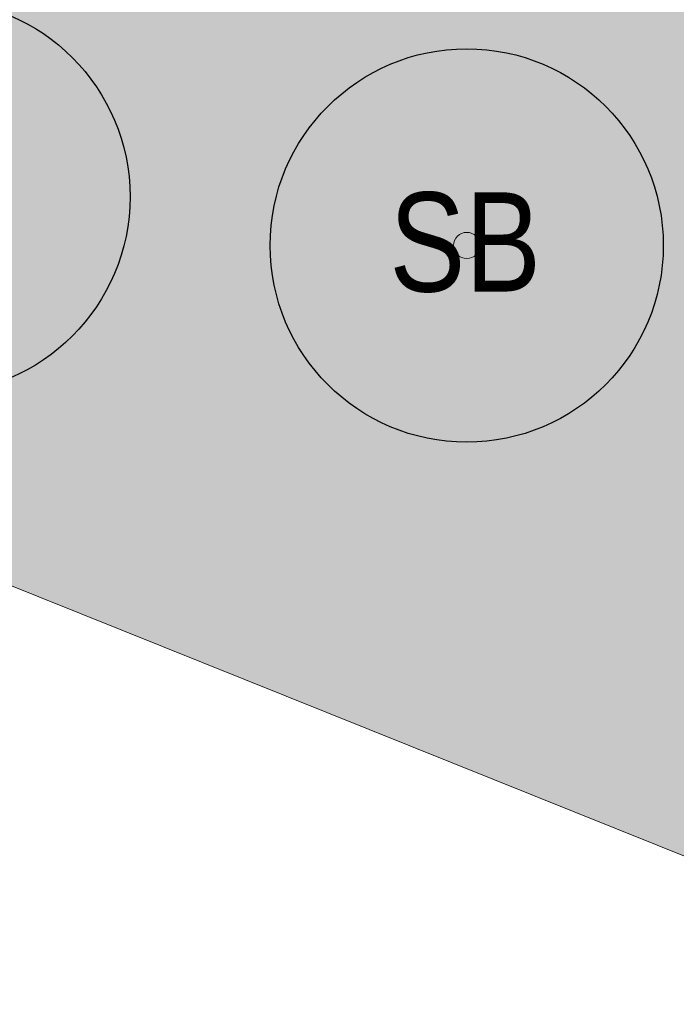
# Model space of a CAD drawing. Header units: centimetres. Extents: x 0 to 79565, y -33811 to 17832.
# Tile 5 of 206: x 2549 to 3300, y -1497 to -371. Entities that reach past the tile are written whole.
import ezdxf

# ---------------------------------------------------------------- set-up
doc = ezdxf.new("R2010")
doc.units = ezdxf.units.CM
for name, color, linetype, lineweight in [('_Zagospodarowanie terenu (2D)', 7, 'Continuous', 9), ('_Zagospodarowanie terenu (2D)-1', 7, 'Continuous', 9), ('Zagospodarowanie-Powierzchnie-Trawa', 7, 'Continuous', 9)]:
    doc.layers.add(name, color=color, linetype=linetype, lineweight=lineweight)
doc.layers.add('Zagospodarowanie-Opis-Tekst', color=7, linetype='Continuous', lineweight=9, true_color=0x0000dd)
doc.layers.add('Zagospodarowanie-Rośliny-Drzewa', color=3, linetype='Continuous', lineweight=25, true_color=0x00ff00)
doc.styles.add('Arial Narrow', font='ARIALN.TTF')
pattern_1 = [(45, (934840533.7, -397470409.9), (-444.5, 444.5), [78.58, -550.04]), (135, (934840470.2, -397470409.9), (-444.5, -444.5), [78.58, -550.04]), (90, (934840501.9, -397470409.9), (-444.5, 444.5), [111.12, -777.87]), (135, (934840422.54, -397470409.9), (-444.5, -444.5), [31.43, -597.19]), (45, (934840581.3, -397470409.9), (889, 0), [31.43, -597.19]), (90, (934840114.27, -397470276.44), (-449.01, -449.01), [49.3, -839.7]), (90, (934840228.2, -397470304.85), (-449.01, -449.01), [49.3, -839.7]), (90, (934840166.54, -397470313.75), (-449.01, -449.01), [49.3, -839.7])]

# ---------------------------------------------------------------- blocks, each defined once
blk = doc.blocks.new('[sb]-Wierzba płacząca')
at = {"layer": 'Zagospodarowanie-Opis-Tekst', "linetype": 'Continuous', "lineweight": 0, "true_color": 0x888888}
h = blk.add_hatch(color=252, dxfattribs=at)
edge = h.paths.add_edge_path()
edge.add_arc((0, 0), 10, 0, 360)
at = {"layer": 'Zagospodarowanie-Rośliny-Drzewa', "linetype": 'Continuous', "lineweight": 0, "true_color": 0x99cc00, "transparency": 33554577}
h = blk.add_hatch(color=62, dxfattribs=at)
edge = h.paths.add_edge_path()
edge.add_arc((0, 0), 150, 0, 360)
at = {"layer": 'Zagospodarowanie-Opis-Tekst', "color": 172, "true_color": 0x0000dd}
blk.add_circle((0, 0), 10, dxfattribs=at)
at = {"layer": 'Zagospodarowanie-Rośliny-Drzewa', "color": 114, "true_color": 0x00a75b}
blk.add_circle((0, 0), 150, dxfattribs=at)
at = {"layer": 'Zagospodarowanie-Opis-Tekst', "color": 172, "true_color": 0x0000dd, "insert": (-58.94, 40.52), "char_height": 75.654, "attachment_point": 1, "line_spacing_factor": 0.966875, "style": 'Arial Narrow'}
blk.add_mtext('SB', dxfattribs=at)
blk = doc.blocks.new('[AP]-Klon zwyczajny')
at = {"layer": 'Zagospodarowanie-Opis-Tekst', "linetype": 'Continuous', "lineweight": 0, "true_color": 0x888888}
h = blk.add_hatch(color=252, dxfattribs=at)
edge = h.paths.add_edge_path()
edge.add_arc((0, 0), 10, 0, 360)
at = {"layer": 'Zagospodarowanie-Rośliny-Drzewa', "linetype": 'Continuous', "lineweight": 0, "true_color": 0x00a75b, "transparency": 33554508}
h = blk.add_hatch(color=114, dxfattribs=at)
edge = h.paths.add_edge_path()
edge.add_arc((0, 0), 150, 0, 360)
at = {"layer": 'Zagospodarowanie-Opis-Tekst', "color": 172, "true_color": 0x0000dd}
blk.add_circle((0, 0), 10, dxfattribs=at)
at = {"layer": 'Zagospodarowanie-Rośliny-Drzewa', "color": 7}
blk.add_circle((0, 0), 150, dxfattribs=at)
at = {"layer": 'Zagospodarowanie-Opis-Tekst', "color": 172, "true_color": 0x0000dd, "insert": (-58.94, 40.52), "char_height": 75.654, "attachment_point": 1, "line_spacing_factor": 0.966875, "style": 'Arial Narrow'}
blk.add_mtext('AP', dxfattribs=at)
blk = doc.blocks.new('Zagospodarowanie terenu (2D)')
at = {"layer": 'Zagospodarowanie-Powierzchnie-Trawa', "linetype": 'Continuous', "lineweight": 0, "true_color": 0x99ff6f, "transparency": 33554457}
blk.add_hatch(color=81, dxfattribs=at).paths.add_polyline_path([(934852511, -397454817.9), (934852469, -397454799.9), (934851229, -397457816.9), (934851477, -397457968.9), (934851685, -397458155.9), (934851842, -397458358.9), (934851943, -397458526.9), (934852003, -397458671.9), (934852069, -397458923.9), (934852097, -397459199.9), (934852076, -397459468.9), (934852016, -397459716.9), (934851977, -397459828.9), (934851243, -397459510.9), (934851168, -397459643.9), (934850924, -397460398.9), (934850750, -397460346.9), (934850636, -397460681.9), (934849625, -397460337.9), (934849735, -397459978.9), (934848794, -397459678.9), (934848752, -397460022.9), (934848866, -397460196.9), (934848893, -397460223.9), (934848947, -397460065.9), (934849293, -397460180.9), (934849129, -397460647.9), (934848873, -397460562.9), (934848405, -397460413.9), (934848538, -397459993.9), (934847111.9, -397457766.3), (934847042, -397457825.9), (934846877, -397458319.9), (934846870, -397458910.9), (934847225, -397459233.9), (934847717, -397460670.9), (934845915, -397463530.9), (934841781, -397461429.9), (934840416, -397462467.9), (934840191, -397462779.9), (934839207, -397464153.9), (934839114, -397464287.9), (934838419, -397465993.9), (934837561, -397468022.9), (934836443, -397470960.9), (934840596, -397472626.9), (934840635, -397472645.9), (934840828, -397472737.9), (934843011, -397473686.9), (934847231, -397477361.9), (934848170, -397478004.9), (934850373, -397470291.9), (934849369, -397470319.9), (934850763, -397462868.9), (934853329, -397462798.9), (934854224, -397460848.9), (934853941, -397459361.9), (934853856, -397456132.9), (934854207.5, -397454960.4), (934854196, -397454738.9), (934853760, -397454354.9), (934853242, -397453887.9), (934853148, -397454014.9), (934853070, -397453962.9), (934853156, -397453820.9), (934852926, -397453624.9), (934852696, -397454233.9)])
at = {"layer": 'Zagospodarowanie-Powierzchnie-Trawa', "linetype": 'Continuous', "lineweight": 5, "transparency": 33554559}
h = blk.add_hatch(dxfattribs=at)
h.set_pattern_fill('[KR] Łąka', style=0, pattern_type=2)
h.set_pattern_definition(pattern_1)
edge = h.paths.add_edge_path()
edge.add_line((934840337.9, -397469259.3), (934840304.7, -397469011.5))
edge.add_line((934840304.7, -397469011.5), (934840415.1, -397468996.7))
edge.add_line((934840415.1, -397468996.7), (934840399.6, -397468881.4))
edge.add_line((934840399.6, -397468881.4), (934839894.2, -397468928.7))
edge.add_arc((934839904.4, -397469328.5), 400, 91.458, 176.4639)
edge.add_arc((934835512.8, -397469057.1), 4000, 342.1494, 356.4639, ccw=False)
edge.add_arc((934839986.5, -397470497.9), 700, 162.1494, 251.3898)
edge.add_arc((934839444, -397472109), 1000, 31.7418, 71.3898, ccw=False)
edge.add_arc((934840907.2, -397471232.6), 705.8, 209.7571, 331.8795)
edge.add_line((934841529.7, -397471565.2), (934841717.3, -397471139.1))
edge.add_arc((934842563.4, -397469217.1), 2100, 243.0387, 246.2387, ccw=False)
edge.add_line((934841611.3, -397471088.9), (934841555, -397471185))
edge.add_line((934841555, -397471185), (934841339.3, -397471058.6))
edge.add_line((934841339.3, -397471058.6), (934841395.6, -397470962.5))
edge.add_arc((934842563.4, -397469217.1), 2100, 187.6369, 236.2138, ccw=False)
edge.add_line((934840482.1, -397469496.2), (934840464.7, -397469366.8))
edge.add_arc((934842841.2, -397469031.7), 2400, 187.2462, 188.0277, ccw=False)
edge.add_line((934840460.4, -397469334.4), (934840448.3, -397469244.5))
edge.add_line((934840448.3, -397469244.5), (934840337.9, -397469259.3))
at = {"layer": 'Zagospodarowanie-Powierzchnie-Trawa', "flags": 128}
blk.add_lwpolyline([(934847717, -397460670.9), (934845915, -397463530.9), (934841781, -397461429.9), (934840416, -397462467.9), (934840191, -397462779.9), (934839207, -397464153.9), (934839114, -397464287.9), (934838419, -397465993.9), (934837561, -397468022.9), (934836443, -397470960.9), (934840596, -397472626.9), (934840635, -397472645.9), (934840828, -397472737.9), (934843011, -397473686.9), (934847231, -397477361.9), (934848170, -397478004.9), (934850373, -397470291.9), (934849369, -397470319.9), (934850763, -397462868.9), (934853329, -397462798.9), (934854224, -397460848.9)], dxfattribs=at)
at = {"layer": 'Zagospodarowanie-Rośliny-Drzewa', "color": 7, "xscale": 1.5, "yscale": 1.5, "zscale": 1.5}
for name, p in [('[AP]-Klon zwyczajny', (934838893, -397471534.5)), ('[sb]-Wierzba płacząca', (934839503.4, -397471590.2))]:
    blk.add_blockref(name, p, dxfattribs=at)
blk = doc.blocks.new('[sb]-Wierzba płacząca-1')
at = {"layer": 'Zagospodarowanie-Opis-Tekst', "linetype": 'Continuous', "lineweight": 0, "true_color": 0x888888}
h = blk.add_hatch(color=252, dxfattribs=at)
edge = h.paths.add_edge_path()
edge.add_arc((0, 0), 10, 0, 360)
at = {"layer": 'Zagospodarowanie-Rośliny-Drzewa', "linetype": 'Continuous', "lineweight": 0, "true_color": 0x99cc00, "transparency": 33554577}
h = blk.add_hatch(color=62, dxfattribs=at)
edge = h.paths.add_edge_path()
edge.add_arc((0, 0), 150, 0, 360)
at = {"layer": 'Zagospodarowanie-Opis-Tekst', "color": 172, "true_color": 0x0000dd}
blk.add_circle((0, 0), 10, dxfattribs=at)
at = {"layer": 'Zagospodarowanie-Rośliny-Drzewa', "color": 114, "true_color": 0x00a75b}
blk.add_circle((0, 0), 150, dxfattribs=at)
at = {"layer": 'Zagospodarowanie-Opis-Tekst', "color": 172, "true_color": 0x0000dd, "insert": (-58.94, 40.52), "char_height": 75.654, "attachment_point": 1, "line_spacing_factor": 0.966875, "style": 'Arial Narrow'}
blk.add_mtext('SB', dxfattribs=at)
blk = doc.blocks.new('[AP]-Klon zwyczajny-1')
at = {"layer": 'Zagospodarowanie-Opis-Tekst', "linetype": 'Continuous', "lineweight": 0, "true_color": 0x888888}
h = blk.add_hatch(color=252, dxfattribs=at)
edge = h.paths.add_edge_path()
edge.add_arc((0, 0), 10, 0, 360)
at = {"layer": 'Zagospodarowanie-Rośliny-Drzewa', "linetype": 'Continuous', "lineweight": 0, "true_color": 0x00a75b, "transparency": 33554508}
h = blk.add_hatch(color=114, dxfattribs=at)
edge = h.paths.add_edge_path()
edge.add_arc((0, 0), 150, 0, 360)
at = {"layer": 'Zagospodarowanie-Opis-Tekst', "color": 172, "true_color": 0x0000dd}
blk.add_circle((0, 0), 10, dxfattribs=at)
at = {"layer": 'Zagospodarowanie-Rośliny-Drzewa', "color": 7}
blk.add_circle((0, 0), 150, dxfattribs=at)
at = {"layer": 'Zagospodarowanie-Opis-Tekst', "color": 172, "true_color": 0x0000dd, "insert": (-58.94, 40.52), "char_height": 75.654, "attachment_point": 1, "line_spacing_factor": 0.966875, "style": 'Arial Narrow'}
blk.add_mtext('AP', dxfattribs=at)
blk = doc.blocks.new('Zagospodarowanie terenu (2D)-1')
at = {"layer": 'Zagospodarowanie-Powierzchnie-Trawa', "linetype": 'Continuous', "lineweight": 0, "true_color": 0x99ff6f, "transparency": 33554457}
blk.add_hatch(color=81, dxfattribs=at).paths.add_polyline_path([(934852511, -397454817.9), (934852469, -397454799.9), (934851229, -397457816.9), (934851477, -397457968.9), (934851685, -397458155.9), (934851842, -397458358.9), (934851943, -397458526.9), (934852003, -397458671.9), (934852069, -397458923.9), (934852097, -397459199.9), (934852076, -397459468.9), (934852016, -397459716.9), (934851977, -397459828.9), (934851243, -397459510.9), (934851168, -397459643.9), (934850924, -397460398.9), (934850750, -397460346.9), (934850636, -397460681.9), (934849625, -397460337.9), (934849735, -397459978.9), (934848794, -397459678.9), (934848752, -397460022.9), (934848866, -397460196.9), (934848893, -397460223.9), (934848947, -397460065.9), (934849293, -397460180.9), (934849129, -397460647.9), (934848873, -397460562.9), (934848405, -397460413.9), (934848538, -397459993.9), (934847111.9, -397457766.3), (934847042, -397457825.9), (934846877, -397458319.9), (934846870, -397458910.9), (934847225, -397459233.9), (934847717, -397460670.9), (934845915, -397463530.9), (934841781, -397461429.9), (934840416, -397462467.9), (934840191, -397462779.9), (934839207, -397464153.9), (934839114, -397464287.9), (934838419, -397465993.9), (934837561, -397468022.9), (934836443, -397470960.9), (934840596, -397472626.9), (934840635, -397472645.9), (934840828, -397472737.9), (934843011, -397473686.9), (934847231, -397477361.9), (934848170, -397478004.9), (934850373, -397470291.9), (934849369, -397470319.9), (934850763, -397462868.9), (934853329, -397462798.9), (934854224, -397460848.9), (934853941, -397459361.9), (934853856, -397456132.9), (934854207.5, -397454960.4), (934854196, -397454738.9), (934853760, -397454354.9), (934853242, -397453887.9), (934853148, -397454014.9), (934853070, -397453962.9), (934853156, -397453820.9), (934852926, -397453624.9), (934852696, -397454233.9)])
at = {"layer": 'Zagospodarowanie-Powierzchnie-Trawa', "linetype": 'Continuous', "lineweight": 5, "transparency": 33554559}
h = blk.add_hatch(dxfattribs=at)
h.set_pattern_fill('[KR] Łąka', style=0, pattern_type=2)
h.set_pattern_definition(pattern_1)
edge = h.paths.add_edge_path()
edge.add_line((934840337.9, -397469259.3), (934840304.7, -397469011.5))
edge.add_line((934840304.7, -397469011.5), (934840415.1, -397468996.7))
edge.add_line((934840415.1, -397468996.7), (934840399.6, -397468881.4))
edge.add_line((934840399.6, -397468881.4), (934839894.2, -397468928.7))
edge.add_arc((934839904.4, -397469328.5), 400, 91.458, 176.4639)
edge.add_arc((934835512.8, -397469057.1), 4000, 342.1494, 356.4639, ccw=False)
edge.add_arc((934839986.5, -397470497.9), 700, 162.1494, 251.3898)
edge.add_arc((934839444, -397472109), 1000, 31.7418, 71.3898, ccw=False)
edge.add_arc((934840907.2, -397471232.6), 705.8, 209.7571, 331.8795)
edge.add_line((934841529.7, -397471565.2), (934841717.3, -397471139.1))
edge.add_arc((934842563.4, -397469217.1), 2100, 243.0387, 246.2387, ccw=False)
edge.add_line((934841611.3, -397471088.9), (934841555, -397471185))
edge.add_line((934841555, -397471185), (934841339.3, -397471058.6))
edge.add_line((934841339.3, -397471058.6), (934841395.6, -397470962.5))
edge.add_arc((934842563.4, -397469217.1), 2100, 187.6369, 236.2138, ccw=False)
edge.add_line((934840482.1, -397469496.2), (934840464.7, -397469366.8))
edge.add_arc((934842841.2, -397469031.7), 2400, 187.2462, 188.0277, ccw=False)
edge.add_line((934840460.4, -397469334.4), (934840448.3, -397469244.5))
edge.add_line((934840448.3, -397469244.5), (934840337.9, -397469259.3))
at = {"layer": 'Zagospodarowanie-Powierzchnie-Trawa', "flags": 128}
blk.add_lwpolyline([(934847717, -397460670.9), (934845915, -397463530.9), (934841781, -397461429.9), (934840416, -397462467.9), (934840191, -397462779.9), (934839207, -397464153.9), (934839114, -397464287.9), (934838419, -397465993.9), (934837561, -397468022.9), (934836443, -397470960.9), (934840596, -397472626.9), (934840635, -397472645.9), (934840828, -397472737.9), (934843011, -397473686.9), (934847231, -397477361.9), (934848170, -397478004.9), (934850373, -397470291.9), (934849369, -397470319.9), (934850763, -397462868.9), (934853329, -397462798.9), (934854224, -397460848.9)], dxfattribs=at)
at = {"layer": 'Zagospodarowanie-Rośliny-Drzewa', "color": 7, "xscale": 1.5, "yscale": 1.5, "zscale": 1.5}
for name, p in [('[AP]-Klon zwyczajny-1', (934838893, -397471534.5)), ('[sb]-Wierzba płacząca-1', (934839503.4, -397471590.2))]:
    blk.add_blockref(name, p, dxfattribs=at)

msp = doc.modelspace()

# ---------------------------------------------------------------- block references
at = {"layer": '_Zagospodarowanie terenu (2D)'}
msp.add_blockref('Zagospodarowanie terenu (2D)', (-934836443, 397470960.9), dxfattribs=at)

# ---------------------------------------------------------------- next in the draw order: block references
at = {"layer": '_Zagospodarowanie terenu (2D)-1'}
msp.add_blockref('Zagospodarowanie terenu (2D)-1', (-934836443, 397470960.9), dxfattribs=at)

doc.saveas('drawing.dxf')
